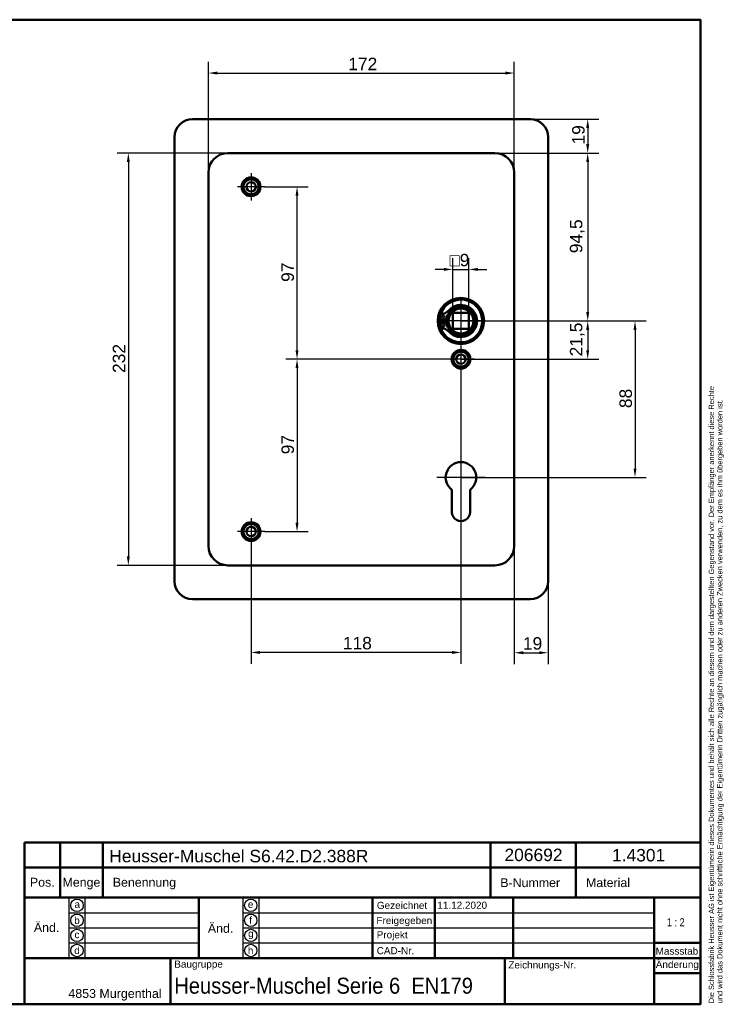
# Model space of a CAD drawing. Header units: millimetres. Extents: x 20 to 833, y 20 to 574.
# Tile 4 of 4: x 437 to 833, y 20 to 574. Entities that reach past the tile are written whole.
import ezdxf
from ezdxf.enums import TextEntityAlignment as Align

# ---------------------------------------------------------------- set-up
doc = ezdxf.new("R2010")
doc.units = ezdxf.units.MM
doc.header["$LTSCALE"] = 2
for name, color, linetype, lineweight in [('Bemaßungen(DIN)', 7, 'Continuous', 25), ('Mittelpunktmarkierung(DIN)', 7, 'Continuous', 25), ('Sichtbare Kanten(DIN)', 7, 'Continuous', 50), ('Skizziergeometrie(DIN)', 7, 'Continuous', 50), ('Skizzierlinie(DIN)', 7, 'Continuous', 25), ('Symbole(DIN)', 7, 'Continuous', 25)]:
    doc.layers.add(name, color=color, linetype=linetype, lineweight=lineweight)
doc.styles.add('Aktuell-DIN', font='arial.ttf')
doc.styles.add('STANDARD-DIN~0', font='arial.ttf')
doc.styles.add('Textstil10', font='arial.ttf')
doc.styles.add('Textstil41', font='arial.ttf', dxfattribs={"width": 0.8})
doc.styles.add('Textstil83', font='arial.ttf', dxfattribs={"width": 0.8})
doc.dimstyles.new('CAD-LAN', dxfattribs={"dimscale": 2, "dimtxt": 3.5, "dimasz": 2.5, "dimexe": 3.175, "dimexo": 0, "dimgap": 0.8, "dimtad": 1, "dimrnd": 1e-08, "dimtxsty": 'STANDARD-DIN~0', "dimcen": 0.09, "dimdle": 10, "dimclrd": 250, "dimclre": 250, "dimclrt": 250, "dimadec": 0, "dimazin": 2, "dimtfac": 1, "dimtmove": 0, "dimatfit": 3, "dimfxl": 1, "dimtolj": 1, "dimtzin": 0, "dimlwd": 25, "dimlwe": 25, "dimarcsym": 0})

# ---------------------------------------------------------------- blocks, each defined once
blk = doc.blocks.new('Ränder Standardrahmen')
at = {"layer": 'Skizziergeometrie(DIN)', "flags": 128}
blk.add_lwpolyline([(10, 10), (10, 287), (410, 287), (410, 10), (10, 10)], dxfattribs=at)
blk = doc.blocks.new('Schriftfelder Heusser')
at = {"layer": 'Skizziergeometrie(DIN)'}
for p, q in [((101, 229.92), (101, 236.92)), ((101, 236.92), (291, 236.92)), ((111, 229.92), (111, 236.92)), ((123, 229.92), (123, 236.92)), ((232, 229.92), (232, 236.92)), ((256, 229.92), (256, 236.92)), ((291, 236.92), (291, 229.92)), ((101, 191.42), (101, 229.92)), ((101, 229.92), (291, 229.92)), ((111, 229.92), (111, 221.42)), ((123, 229.92), (123, 221.42)), ((232, 229.92), (232, 221.42)), ((256, 229.92), (256, 221.42)), ((291, 229.92), (291, 191.42)), ((101, 221.42), (291, 221.42)), ((150, 221.42), (150, 204.42)), ((198.85, 221.42), (198.85, 204.42)), ((216.35, 221.42), (216.35, 204.42)), ((238.35, 221.42), (238.35, 204.42)), ((278, 221.42), (278, 191.42)), ((278, 208.67), (291, 208.67)), ((101, 204.42), (291, 204.42)), ((142, 204.42), (142, 191.42)), ((236, 204.42), (236, 191.42)), ((278, 200.17), (291, 200.17)), ((291, 191.42), (101, 191.42))]:
    blk.add_line(p, q, dxfattribs=at)
at = {"layer": 'Skizzierlinie(DIN)'}
for p, q in [((113.5, 221.42), (113.5, 204.42)), ((118, 221.42), (118, 204.42)), ((162.35, 221.42), (162.35, 204.42)), ((166.85, 221.42), (166.85, 204.42)), ((113.5, 217.17), (150, 217.17)), ((162.35, 217.17), (278, 217.17)), ((113.5, 212.92), (150, 212.92)), ((162.35, 212.92), (278, 212.92)), ((113.5, 208.67), (150, 208.67)), ((162.35, 208.67), (278, 208.67))]:
    blk.add_line(p, q, dxfattribs=at)
for centre in [(115.75, 219.25), (164.6, 219.25), (115.75, 215.04), (164.6, 215.04), (115.75, 210.79), (164.6, 210.79), (115.75, 206.54), (164.6, 206.54)]:
    blk.add_circle(centre, 1.75, dxfattribs=at)
at = {"layer": 'Symbole(DIN)', "color": 7, "insert": (293.33, 191.7), "char_height": 1.5, "width": 182.3003, "attachment_point": 1, "rotation": 90, "line_spacing_factor": 0.944221, "style": 'Aktuell-DIN'}
blk.add_mtext('\\fArial|b0|i0;\\H1.5000;Die Schlossfabrik Heusser AG ist Eigentümerin dieses Dokumentes und behält sich alle Rechte an diesem und dem dargestellten Gegenstand vor. Der Empfänger anerkennt diese Rechte\\Pund wird das Dokument nicht ohne schriftliche Ermächtigung der Eigentümerin Dritten zugänglich machen oder zu anderen Zwecken verwenden, zu dem es ihm übergeben worden ist.\\P ', dxfattribs=at)
at = {"layer": 'Symbole(DIN)', "color": 179, "true_color": 0x262659, "style": 'Aktuell-DIN'}
for s, insert, char_height, attachment_point in [('B-Nummer', (234.74, 225.62), 2.489, 4), ('Material', (265.02, 225.62), 2.489, 5), ('Pos.', (106, 227), 2.489, 2), ('Menge', (117, 227), 2.489, 2), ('Benennung', (125.81, 225.38), 2.489, 4), ('\\fArial|b0|i0;a', (115.81, 219.53), 2, 5), ('\\fArial|b0|i0;e', (164.54, 219.53), 2, 5), ('\\fArial|b0|i0;Gezeichnet', (200.05, 219.23), 2, 4), ('\\fArial|b0|i0;b', (115.75, 215), 2, 5), ('\\fArial|b0|i0;f', (164.55, 215.06), 2, 5), ('\\fArial|b0|i0;Freigegeben', (199.92, 216), 2, 1), ('\\fArial|b0|i0;c', (115.75, 211.01), 2, 5), ('\\fArial|b0|i0;g', (164.63, 211.05), 2, 5), ('\\fArial|b0|i0;Projekt', (200, 211.98), 2, 1), ('\\fArial|b0|i0;d', (115.76, 206.55), 2, 5), ('\\fArial|b0|i0;h', (164.55, 206.57), 2, 5), ('\\fArial|b0|i0;CAD-Nr.', (200, 207.5), 2, 1), ('\\fArial|b0|i0;\\H2.0000;Massstab', (284.39, 206.37), 2, 5), ('\\fArial|b0|i0;\\H2.0000;Baugruppe', (143.1, 203.73), 2, 1), ('\\fArial|b0|i0;Zeichnungs-Nr.', (237, 203.5), 2, 1), ('\\fArial|b0|i0;\\H2.5000;4853 Murgenthal', (113.33, 192.46), 2.5, 7)]:
    blk.add_mtext(s, dxfattribs=dict(at, insert=insert, char_height=char_height, attachment_point=attachment_point))
at = {"layer": 'Symbole(DIN)', "color": 179, "true_color": 0x262659, "attachment_point": 5, "style": 'Aktuell-DIN'}
for s, insert, char_height, width in [('Änd.', (107.21, 213), 2.489, 12.3494), ('Änd.', (156.12, 212.76), 2.489, 12.3494), ('\\fArial|b0|i0;Änderung', (284.51, 202.33), 2, 12.1143)]:
    blk.add_mtext(s, dxfattribs=dict(at, insert=insert, char_height=char_height, width=width))
at = {"layer": 'Symbole(DIN)', "color": 7, "insert": (143.1, 196.62), "char_height": 4.5, "width": 90.18, "attachment_point": 4, "style": 'Aktuell-DIN'}
blk.add_mtext('\\fArial|b0|i0;\\W0.90;\\H4.5000;Heusser-Muschel Serie 6  EN179', dxfattribs=at)
at = {"layer": 'Symbole(DIN)', "color": 179, "true_color": 0x262659, "style": 'Textstil10'}
blk.add_attdef('ERSTELLUNGSDATUM_001', (217.04, 218.29), '', height=2, dxfattribs=at)
at = {"layer": 'Symbole(DIN)', "color": 179, "true_color": 0x262659}
for tag, height, style, p in [('AUTOR', 2.49, 'Aktuell-DIN', (240.03, 219.26)), ('KONTROLLDATUM', 2, 'Textstil10', (217.42, 215.04)), ('KONTROLLIERT_VON', 2, 'Textstil10', (239.98, 215.05))]:
    blk.add_attdef(tag, text='', height=height, dxfattribs=dict(at, style=style)).set_placement(p, align=Align.MIDDLE_LEFT)
at = {"layer": 'Symbole(DIN)', "color": 7, "style": 'Textstil83', "width": 0.8}
blk.add_attdef('Anfänglicher_Ansichtsmaßstab_001', (281.57, 213.34), '', height=2.3, dxfattribs=at)
at = {"layer": 'Symbole(DIN)', "color": 179, "true_color": 0x262659, "style": 'Textstil10'}
blk.add_attdef('PROJEKT', text='', height=2, dxfattribs=at).set_placement((217.77, 209.72), align=Align.BOTTOM_LEFT)
at = {"layer": 'Symbole(DIN)', "color": 7, "style": 'Textstil41', "width": 0.8}
blk.add_attdef('STATUS', text='', height=5, dxfattribs=at).set_placement((284.53, 195.86), align=Align.MIDDLE_CENTER)
blk = doc.blocks.new('*D8')
at = {"layer": 'Bemaßungen(DIN)', "color": 250, "linetype": 'Continuous', "lineweight": 25, "true_color": 0x3f3f3f, "transparency": 16777216}
for p, q in [((543.37, 487.97), (543.37, 550.32)), ((715.37, 487.97), (715.37, 550.32)), ((548.37, 543.97), (710.37, 543.97))]:
    blk.add_line(p, q, dxfattribs=at)
at = {"layer": 'Bemaßungen(DIN)', "color": 250, "linetype": 'Continuous', "true_color": 0x3f3f3f, "transparency": 16777216}
for points in [[(548.37, 544.81), (548.37, 543.14), (543.37, 543.97)], [(710.37, 544.81), (710.37, 543.14), (715.37, 543.97)]]:
    blk.add_solid(points, dxfattribs=at)
at = {"layer": 'Defpoints', "color": 0, "linetype": 'Continuous', "transparency": 16777216}
for p in [(715.37, 543.97), (543.37, 487.97), (715.37, 487.97)]:
    blk.add_point(p, dxfattribs=at)
at = {"layer": 'Bemaßungen(DIN)', "color": 250, "linetype": 'Continuous', "lineweight": 25, "true_color": 0x3f3f3f, "transparency": 16777216, "insert": (622, 552.6), "char_height": 7, "attachment_point": 1, "style": 'STANDARD-DIN~0'}
blk.add_mtext('\\A1;172', dxfattribs=at)
blk = doc.blocks.new('*D9')
at = {"layer": 'Bemaßungen(DIN)', "color": 250, "linetype": 'Continuous', "lineweight": 25, "true_color": 0x3f3f3f, "transparency": 16777216}
for p, q in [((704.37, 498.97), (762.97, 498.97)), ((756.62, 493.97), (756.62, 409.47)), ((685.37, 404.47), (762.97, 404.47))]:
    blk.add_line(p, q, dxfattribs=at)
at = {"layer": 'Bemaßungen(DIN)', "color": 250, "linetype": 'Continuous', "true_color": 0x3f3f3f, "transparency": 16777216}
for points in [[(755.78, 493.97), (757.45, 493.97), (756.62, 498.97)], [(755.78, 409.47), (757.45, 409.47), (756.62, 404.47)]]:
    blk.add_solid(points, dxfattribs=at)
at = {"layer": 'Defpoints', "color": 0, "linetype": 'Continuous', "transparency": 16777216}
for p in [(704.37, 498.97), (685.37, 404.47), (756.62, 404.47)]:
    blk.add_point(p, dxfattribs=at)
at = {"layer": 'Bemaßungen(DIN)', "color": 250, "linetype": 'Continuous', "lineweight": 25, "true_color": 0x3f3f3f, "transparency": 16777216, "insert": (746.6, 442.61), "char_height": 7, "attachment_point": 1, "rotation": 90, "style": 'STANDARD-DIN~0'}
blk.add_mtext('\\A1;94,5', dxfattribs=at)
blk = doc.blocks.new('*D10')
at = {"layer": 'Bemaßungen(DIN)', "color": 250, "linetype": 'Continuous', "lineweight": 25, "true_color": 0x3f3f3f, "transparency": 16777216}
for p, q in [((685.37, 404.47), (762.97, 404.47)), ((756.62, 399.47), (756.62, 387.97)), ((685.37, 382.97), (762.97, 382.97))]:
    blk.add_line(p, q, dxfattribs=at)
at = {"layer": 'Bemaßungen(DIN)', "color": 250, "linetype": 'Continuous', "true_color": 0x3f3f3f, "transparency": 16777216}
for points in [[(755.78, 399.47), (757.45, 399.47), (756.62, 404.47)], [(755.78, 387.97), (757.45, 387.97), (756.62, 382.97)]]:
    blk.add_solid(points, dxfattribs=at)
at = {"layer": 'Defpoints', "color": 0, "linetype": 'Continuous', "transparency": 16777216}
for p in [(685.37, 404.47), (685.37, 382.97), (756.62, 382.97)]:
    blk.add_point(p, dxfattribs=at)
at = {"layer": 'Bemaßungen(DIN)', "color": 250, "linetype": 'Continuous', "lineweight": 25, "true_color": 0x3f3f3f, "transparency": 16777216, "insert": (746.6, 384.55), "char_height": 7, "attachment_point": 1, "rotation": 90, "style": 'STANDARD-DIN~0'}
blk.add_mtext('\\A1;21,5', dxfattribs=at)
blk = doc.blocks.new('*D11')
at = {"layer": 'Bemaßungen(DIN)', "color": 250, "linetype": 'Continuous', "lineweight": 25, "true_color": 0x3f3f3f, "transparency": 16777216}
for p, q in [((685.37, 404.47), (789.57, 404.47)), ((783.22, 399.47), (783.22, 321.47)), ((685.37, 316.47), (789.57, 316.47))]:
    blk.add_line(p, q, dxfattribs=at)
at = {"layer": 'Bemaßungen(DIN)', "color": 250, "linetype": 'Continuous', "true_color": 0x3f3f3f, "transparency": 16777216}
for points in [[(782.38, 399.47), (784.05, 399.47), (783.22, 404.47)], [(782.38, 321.47), (784.05, 321.47), (783.22, 316.47)]]:
    blk.add_solid(points, dxfattribs=at)
at = {"layer": 'Defpoints', "color": 0, "linetype": 'Continuous', "transparency": 16777216}
for p in [(685.37, 404.47), (685.37, 316.47), (783.22, 316.47)]:
    blk.add_point(p, dxfattribs=at)
at = {"layer": 'Bemaßungen(DIN)', "color": 250, "linetype": 'Continuous', "lineweight": 25, "true_color": 0x3f3f3f, "transparency": 16777216, "insert": (774.47, 355.45), "char_height": 7, "attachment_point": 1, "rotation": 90, "style": 'STANDARD-DIN~0'}
blk.add_mtext('\\A1;88', dxfattribs=at)
blk = doc.blocks.new('*D12')
at = {"layer": 'Bemaßungen(DIN)', "color": 250, "linetype": 'Continuous', "lineweight": 25, "true_color": 0x3f3f3f, "transparency": 16777216}
for p, q in [((677.72, 382.97), (586.85, 382.97)), ((593.2, 377.97), (593.2, 290.97)), ((575.02, 285.97), (599.55, 285.97))]:
    blk.add_line(p, q, dxfattribs=at)
at = {"layer": 'Bemaßungen(DIN)', "color": 250, "linetype": 'Continuous', "true_color": 0x3f3f3f, "transparency": 16777216}
for points in [[(592.36, 377.97), (594.03, 377.97), (593.2, 382.97)], [(592.36, 290.97), (594.03, 290.97), (593.2, 285.97)]]:
    blk.add_solid(points, dxfattribs=at)
at = {"layer": 'Defpoints', "color": 0, "linetype": 'Continuous', "transparency": 16777216}
for p in [(677.72, 382.97), (575.02, 285.97), (593.2, 285.97)]:
    blk.add_point(p, dxfattribs=at)
at = {"layer": 'Bemaßungen(DIN)', "color": 250, "linetype": 'Continuous', "lineweight": 25, "true_color": 0x3f3f3f, "transparency": 16777216, "insert": (584.45, 329.46), "char_height": 7, "attachment_point": 1, "rotation": 90, "style": 'STANDARD-DIN~0'}
blk.add_mtext('\\A1;97', dxfattribs=at)
blk = doc.blocks.new('*D13')
at = {"layer": 'Bemaßungen(DIN)', "color": 250, "linetype": 'Continuous', "lineweight": 25, "true_color": 0x3f3f3f, "transparency": 16777216}
for p, q in [((575.02, 479.97), (599.55, 479.97)), ((593.2, 387.97), (593.2, 474.97)), ((677.72, 382.97), (586.85, 382.97))]:
    blk.add_line(p, q, dxfattribs=at)
at = {"layer": 'Bemaßungen(DIN)', "color": 250, "linetype": 'Continuous', "true_color": 0x3f3f3f, "transparency": 16777216}
for points in [[(592.36, 474.97), (594.03, 474.97), (593.2, 479.97)], [(592.36, 387.97), (594.03, 387.97), (593.2, 382.97)]]:
    blk.add_solid(points, dxfattribs=at)
at = {"layer": 'Defpoints', "color": 0, "linetype": 'Continuous', "transparency": 16777216}
for p in [(575.02, 479.97), (593.2, 479.97), (677.72, 382.97)]:
    blk.add_point(p, dxfattribs=at)
at = {"layer": 'Bemaßungen(DIN)', "color": 250, "linetype": 'Continuous', "lineweight": 25, "true_color": 0x3f3f3f, "transparency": 16777216, "insert": (584.45, 426.46), "char_height": 7, "attachment_point": 1, "rotation": 90, "style": 'STANDARD-DIN~0'}
blk.add_mtext('\\A1;97', dxfattribs=at)
blk = doc.blocks.new('*D14')
at = {"layer": 'Bemaßungen(DIN)', "color": 250, "linetype": 'Continuous', "lineweight": 25, "true_color": 0x3f3f3f, "transparency": 16777216}
for p, q in [((685.37, 375.32), (685.37, 211.62)), ((567.37, 278.32), (567.37, 211.62)), ((680.37, 217.97), (572.37, 217.97))]:
    blk.add_line(p, q, dxfattribs=at)
at = {"layer": 'Bemaßungen(DIN)', "color": 250, "linetype": 'Continuous', "true_color": 0x3f3f3f, "transparency": 16777216}
for points in [[(572.37, 218.81), (572.37, 217.14), (567.37, 217.97)], [(680.37, 218.81), (680.37, 217.14), (685.37, 217.97)]]:
    blk.add_solid(points, dxfattribs=at)
at = {"layer": 'Defpoints', "color": 0, "linetype": 'Continuous', "transparency": 16777216}
for p in [(685.37, 375.32), (567.37, 278.32), (567.37, 217.97)]:
    blk.add_point(p, dxfattribs=at)
at = {"layer": 'Bemaßungen(DIN)', "color": 250, "linetype": 'Continuous', "lineweight": 25, "true_color": 0x3f3f3f, "transparency": 16777216, "insert": (618.96, 226.72), "char_height": 7, "attachment_point": 1, "style": 'STANDARD-DIN~0'}
blk.add_mtext('\\A1;118', dxfattribs=at)
blk = doc.blocks.new('*D15')
at = {"layer": 'Bemaßungen(DIN)', "color": 250, "linetype": 'Continuous', "lineweight": 25, "true_color": 0x3f3f3f, "transparency": 16777216}
for p, q in [((715.37, 277.97), (715.37, 211.47)), ((734.37, 257.97), (734.37, 211.47)), ((720.37, 217.82), (729.37, 217.82))]:
    blk.add_line(p, q, dxfattribs=at)
at = {"layer": 'Bemaßungen(DIN)', "color": 250, "linetype": 'Continuous', "true_color": 0x3f3f3f, "transparency": 16777216}
for points in [[(720.37, 218.66), (720.37, 216.99), (715.37, 217.82)], [(729.37, 218.66), (729.37, 216.99), (734.37, 217.82)]]:
    blk.add_solid(points, dxfattribs=at)
at = {"layer": 'Defpoints', "color": 0, "linetype": 'Continuous', "transparency": 16777216}
for p in [(715.37, 277.97), (734.37, 257.97), (734.37, 217.82)]:
    blk.add_point(p, dxfattribs=at)
at = {"layer": 'Bemaßungen(DIN)', "color": 250, "linetype": 'Continuous', "lineweight": 25, "true_color": 0x3f3f3f, "transparency": 16777216, "insert": (720.18, 226.57), "char_height": 7, "attachment_point": 1, "style": 'STANDARD-DIN~0'}
blk.add_mtext('\\A1;19', dxfattribs=at)
blk = doc.blocks.new('*D16')
at = {"layer": 'Bemaßungen(DIN)', "color": 250, "linetype": 'Continuous', "lineweight": 25, "true_color": 0x3f3f3f, "transparency": 16777216}
for p, q in [((724.37, 517.97), (762.97, 517.97)), ((756.62, 512.97), (756.62, 503.97)), ((704.37, 498.97), (762.97, 498.97))]:
    blk.add_line(p, q, dxfattribs=at)
at = {"layer": 'Bemaßungen(DIN)', "color": 250, "linetype": 'Continuous', "true_color": 0x3f3f3f, "transparency": 16777216}
for points in [[(755.78, 512.97), (757.45, 512.97), (756.62, 517.97)], [(755.78, 503.97), (757.45, 503.97), (756.62, 498.97)]]:
    blk.add_solid(points, dxfattribs=at)
at = {"layer": 'Defpoints', "color": 0, "linetype": 'Continuous', "transparency": 16777216}
for p in [(724.37, 517.97), (704.37, 498.97), (756.62, 498.97)]:
    blk.add_point(p, dxfattribs=at)
at = {"layer": 'Bemaßungen(DIN)', "color": 250, "linetype": 'Continuous', "lineweight": 25, "true_color": 0x3f3f3f, "transparency": 16777216, "insert": (747.87, 503.78), "char_height": 7, "attachment_point": 1, "rotation": 90, "style": 'STANDARD-DIN~0'}
blk.add_mtext('\\A1;19', dxfattribs=at)
blk = doc.blocks.new('*D17')
at = {"layer": 'Bemaßungen(DIN)', "color": 250, "linetype": 'Continuous', "lineweight": 25, "true_color": 0x3f3f3f, "transparency": 16777216}
for p, q in [((554.37, 498.97), (492.02, 498.97)), ((498.37, 493.97), (498.37, 271.97)), ((554.37, 266.97), (492.02, 266.97))]:
    blk.add_line(p, q, dxfattribs=at)
at = {"layer": 'Bemaßungen(DIN)', "color": 250, "linetype": 'Continuous', "true_color": 0x3f3f3f, "transparency": 16777216}
for points in [[(497.54, 493.97), (499.2, 493.97), (498.37, 498.97)], [(497.54, 271.97), (499.2, 271.97), (498.37, 266.97)]]:
    blk.add_solid(points, dxfattribs=at)
at = {"layer": 'Defpoints', "color": 0, "linetype": 'Continuous', "transparency": 16777216}
for p in [(554.37, 498.97), (498.37, 266.97), (554.37, 266.97)]:
    blk.add_point(p, dxfattribs=at)
at = {"layer": 'Bemaßungen(DIN)', "color": 250, "linetype": 'Continuous', "lineweight": 25, "true_color": 0x3f3f3f, "transparency": 16777216, "insert": (489.62, 375.22), "char_height": 7, "attachment_point": 1, "rotation": 90, "style": 'STANDARD-DIN~0'}
blk.add_mtext('\\A1;232', dxfattribs=at)
blk = doc.blocks.new('*D26')
at = {"layer": 'Bemaßungen(DIN)', "color": 250, "linetype": 'Continuous', "lineweight": 25, "true_color": 0x3f3f3f, "transparency": 16777216}
for p, q in [((680.87, 408.97), (680.87, 439.84)), ((689.87, 408.97), (689.87, 439.84)), ((675.87, 433.49), (670.87, 433.49)), ((680.87, 433.49), (689.87, 433.49)), ((694.87, 433.49), (699.87, 433.49))]:
    blk.add_line(p, q, dxfattribs=at)
at = {"layer": 'Bemaßungen(DIN)', "color": 250, "linetype": 'Continuous', "true_color": 0x3f3f3f, "transparency": 16777216}
for points in [[(675.87, 434.33), (675.87, 432.66), (680.87, 433.49)], [(694.87, 434.33), (694.87, 432.66), (689.87, 433.49)]]:
    blk.add_solid(points, dxfattribs=at)
at = {"layer": 'Defpoints', "color": 0, "linetype": 'Continuous', "transparency": 16777216}
for p in [(689.87, 433.49), (680.87, 408.97), (689.87, 408.97)]:
    blk.add_point(p, dxfattribs=at)
at = {"layer": 'Bemaßungen(DIN)', "color": 250, "linetype": 'Continuous', "lineweight": 25, "true_color": 0x3f3f3f, "transparency": 16777216, "insert": (679, 442.24), "char_height": 7, "attachment_point": 1, "style": 'STANDARD-DIN~0'}
blk.add_mtext('\\A1;\\fAIGDT|b0|i0;\\H7.0000;o\\fArial|b0|i0;\\H7.0000;9', dxfattribs=at)

msp = doc.modelspace()

# ---------------------------------------------------------------- linework, layer by layer
at = {"layer": 'Mittelpunktmarkierung(DIN)', "linetype": 'Continuous'}
for p, q in [((567.369, 487.624), (567.369, 472.324)), ((575.019, 479.974), (559.719, 479.974)), ((685.369, 416.474), (685.369, 392.474)), ((697.369, 404.474), (673.369, 404.474)), ((685.369, 390.624), (685.369, 375.324)), ((693.019, 382.974), (677.719, 382.974)), ((685.369, 330.074), (685.369, 306.474)), ((698.969, 316.474), (671.769, 316.474)), ((567.369, 293.624), (567.369, 278.324)), ((575.019, 285.974), (559.719, 285.974))]:
    msp.add_line(p, q, dxfattribs=at)
at = {"layer": 'Sichtbare Kanten(DIN)'}
for p, q in [((534.369, 517.974), (724.369, 517.974)), ((524.369, 257.974), (524.369, 507.974)), ((734.369, 507.974), (734.369, 257.974)), ((704.369, 498.974), (554.369, 498.974)), ((543.369, 487.974), (543.369, 277.974)), ((715.369, 277.974), (715.369, 487.974)), ((673.411, 405.091), (673.411, 408.115)), ((677.111, 405.091), (673.411, 405.091)), ((680.869, 399.974), (680.869, 408.974)), ((680.869, 408.974), (689.869, 408.974)), ((689.869, 408.974), (689.869, 399.974)), ((673.411, 403.858), (677.111, 403.858)), ((673.411, 400.834), (673.411, 403.858)), ((689.869, 399.974), (680.869, 399.974)), ((680.269, 296.969), (680.312, 309.518)), ((690.449, 309.535), (690.469, 296.96)), ((554.369, 266.974), (704.369, 266.974)), ((724.369, 247.974), (534.369, 247.974))]:
    msp.add_line(p, q, dxfattribs=at)
for centre, radius in [((567.369, 479.974), 5.25), ((567.369, 479.974), 4.25), ((567.369, 479.974), 2.65), ((685.369, 404.474), 13), ((685.369, 404.474), 12.5), ((685.369, 404.474), 8), ((685.369, 404.474), 7), ((675.261, 406.706), 0.85), ((675.261, 402.243), 0.85), ((685.369, 382.974), 5.25), ((685.369, 382.974), 4.25), ((685.369, 382.974), 2.65), ((567.369, 285.974), 5.25), ((567.369, 285.974), 4.25), ((567.369, 285.974), 2.65)]:
    msp.add_circle(centre, radius, dxfattribs=at)
for centre, radius, start, end in [((534.369, 507.974), 10, 90, 180), ((724.369, 507.974), 10, 0, 90), ((554.369, 487.974), 11, 90, 180), ((704.369, 487.974), 11, 0, 90), ((685.369, 404.474), 12, 198.17213, 161.82787), ((672.671, 416.797), 8.678, 274.96705, 315.8591), ((684.636, 404.474), 7.55, 125.6871, 175.31499), ((685.369, 404.474), 9.017, 224.1409, 135.8591), ((685.369, 404.474), 12, 175.21102, 184.78898), ((685.369, 404.474), 9, 176.0711, 183.9289), ((685.369, 404.474), 8.2, 153.63056, 206.36944), ((672.671, 392.151), 8.678, 44.1409, 85.03295), ((684.636, 404.474), 7.55, 184.68501, 234.3129), ((685.369, 316.474), 8.6, 306.20625, 233.98041), ((685.369, 296.951), 5.1, 179.80533, 0.09125), ((554.369, 277.974), 11, 180, 270), ((704.369, 277.974), 11, 270, 0), ((534.369, 257.974), 10, 180, 270), ((724.369, 257.974), 10, 270, 0)]:
    msp.add_arc(centre, radius, start, end, dxfattribs=at)

# ---------------------------------------------------------------- block references
at = {"xscale": 2, "yscale": 2, "zscale": 2}
msp.add_blockref('Ränder Standardrahmen', (0, 0), dxfattribs=at)
msp.add_blockref('Schriftfelder Heusser', (238, -362.833), dxfattribs=at).add_auto_attribs({'ERSTELLUNGSDATUM_001': '11.12.2020', 'Anfänglicher_Ansichtsmaßstab_001': '1 : 2'})

# ---------------------------------------------------------------- texts
at = {"layer": 'Symbole(DIN)', "color": 7, "char_height": 7, "attachment_point": 1, "style": 'Aktuell-DIN'}
for s, insert, width in [('{\\fArial|b0|i0;\\H7.0000;Heusser-Muschel S6.42.D2.388R}', (487.659, 106.906), 145.65549), ('{\\fArial|b0|i0;\\H7.0000;206692}', (709.83, 107.58), 32.62043), ('{\\fArial|b0|i0;\\H7.0000;1.4301}', (770.274, 107.401), 29.89939)]:
    msp.add_mtext(s, dxfattribs=dict(at, insert=insert, width=width))

# ---------------------------------------------------------------- dimensions: what is measured, and where the dimension line sits
at = {"layer": 'Bemaßungen(DIN)', "color": 250, "linetype": 'Continuous', "lineweight": 25, "true_color": 0x3f3f3f}
for base, p1, p2, angle, picture, middle in [((715.369, 543.974), (543.369, 487.974), (715.369, 487.974), 180, '*D8', (629.369, 543.974)), ((756.615, 498.974), (724.369, 517.974), (704.369, 498.974), 270, '*D16', (756.615, 508.474)), ((498.369, 266.974), (554.369, 498.974), (554.369, 266.974), 90, '*D17', (498.369, 382.974)), ((756.615, 404.474), (704.369, 498.974), (685.369, 404.474), 90, '*D9', (756.615, 451.724)), ((593.197, 479.974), (677.719, 382.974), (575.019, 479.974), 90, '*D13', (593.197, 431.474)), ((756.615, 382.974), (685.369, 404.474), (685.369, 382.974), 90, '*D10', (756.615, 393.724)), ((783.218, 316.474), (685.369, 404.474), (685.369, 316.474), 90, '*D11', (783.218, 360.474)), ((593.197, 285.974), (677.719, 382.974), (575.019, 285.974), 90, '*D12', (593.197, 334.474)), ((567.369, 217.974), (685.369, 375.324), (567.369, 278.324), 180, '*D14', (626.369, 217.974))]:
    dim = msp.add_linear_dim(base=base, p1=p1, p2=p2, angle=angle, dimstyle='CAD-LAN', override={"dimgap": 0.8, "dimdec": 2, "dimtol": 0, "dimlim": 0, "dimtp": 0, "dimtm": 0, "dimtdec": 2, "dimtofl": 0, "dimatfit": 1}, dxfattribs=at)
    dim.commit()
    dim.dimension.update_dxf_attribs({"geometry": picture, "text_midpoint": middle, "dimtype": 160})
dim = msp.add_linear_dim(base=(689.869, 433.494), p1=(680.869, 408.974), p2=(689.869, 408.974), angle=180, text='\\fAIGDT|b0|i0;\\H7.0000;o\\fArial|b0|i0;\\H7.0000;<>', dimstyle='CAD-LAN', override={"dimgap": 0.8, "dimdec": 2, "dimtol": 0, "dimlim": 0, "dimtp": 0, "dimtm": 0, "dimtdec": 2, "dimtofl": 1, "dimatfit": 1}, dxfattribs=at)
dim.commit()
dim.dimension.update_dxf_attribs({"geometry": '*D26', "text_midpoint": (685.369, 433.494), "dimtype": 160})
dim = msp.add_linear_dim(base=(734.369, 217.824), p1=(715.369, 277.974), p2=(734.369, 257.974), dimstyle='CAD-LAN', override={"dimgap": 0.8, "dimdec": 2, "dimtol": 0, "dimlim": 0, "dimtp": 0, "dimtm": 0, "dimtdec": 2, "dimtofl": 0, "dimatfit": 1}, dxfattribs=at)
dim.commit()
dim.dimension.update_dxf_attribs({"geometry": '*D15', "text_midpoint": (724.869, 217.824), "dimtype": 160})

doc.saveas('drawing.dxf')
